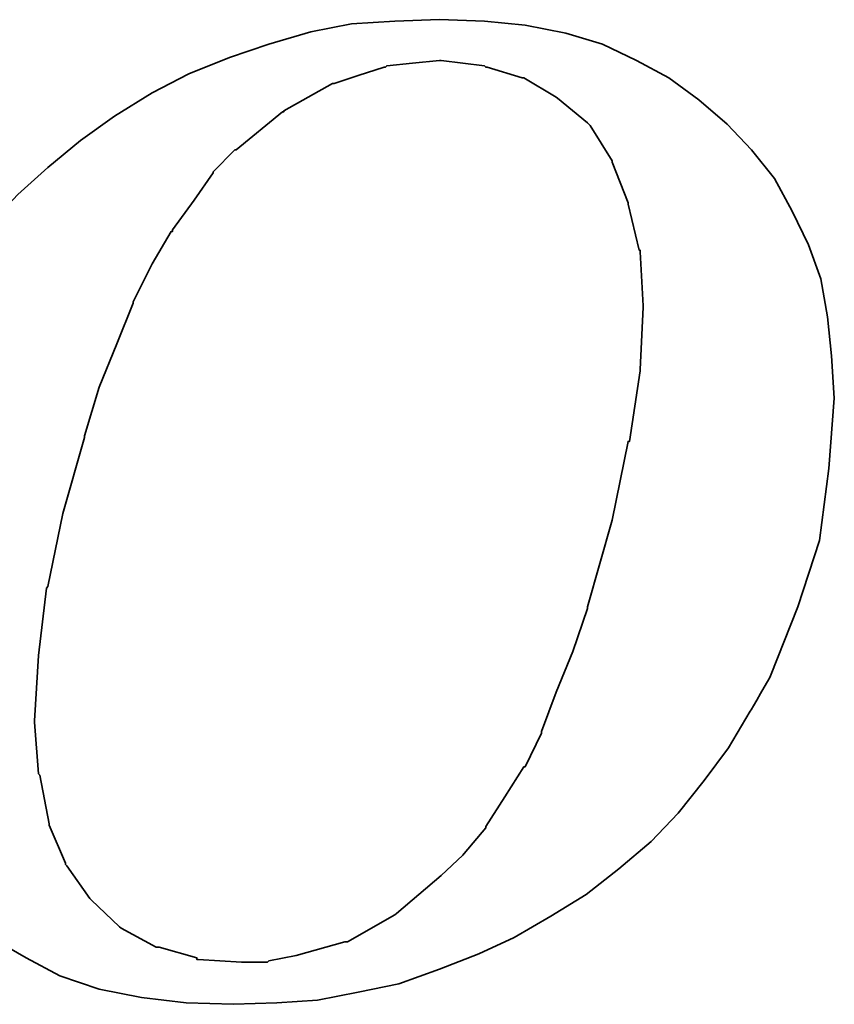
# Model space of a CAD drawing. Header units: millimetres. Extents: x -5 to 133, y 7 to 96.
# Tile 39 of 53: x 111.78 to 113.16, y 44.45 to 46.12. Entities that reach past the tile are written whole.
import ezdxf

# ---------------------------------------------------------------- set-up
doc = ezdxf.new("R2010")
doc.units = ezdxf.units.MM
doc.header["$LTSCALE"] = 0.1
doc.layers.get('0').update_dxf_attribs({"linetype": 'CONTINUOUS'})

msp = doc.modelspace()

# ---------------------------------------------------------------- linework, layer by layer
at = {"lineweight": 35}
for points, knots in [([(111.645, 44.6428), (111.645, 44.6428), (111.6863, 44.5991), (111.6863, 44.5991), (111.6863, 44.5991), (111.6863, 44.5991), (111.7369, 44.5576), (111.7369, 44.5576), (111.7369, 44.5576), (111.7369, 44.5576), (111.7921, 44.5257), (111.7921, 44.5257), (111.7921, 44.5257), (111.7921, 44.5257), (111.8497, 44.4954), (111.8497, 44.4954), (111.8497, 44.4954), (111.8497, 44.4954), (111.9164, 44.4724), (111.9164, 44.4724), (111.9164, 44.4724), (111.9164, 44.4724), (111.9879, 44.4585), (111.9879, 44.4585), (111.9879, 44.4585), (111.9879, 44.4585), (112.064, 44.4493), (112.064, 44.4493), (112.064, 44.4493), (112.064, 44.4493), (112.1444, 44.4469), (112.1444, 44.4469), (112.1444, 44.4469), (112.1444, 44.4469), (112.2183, 44.4493), (112.2183, 44.4493), (112.2183, 44.4493), (112.2183, 44.4493), (112.2872, 44.4541), (112.2872, 44.4541), (112.2872, 44.4541), (112.2872, 44.4541), (112.3563, 44.4678), (112.3563, 44.4678), (112.3563, 44.4678), (112.3563, 44.4678), (112.4255, 44.4815), (112.4255, 44.4815), (112.4255, 44.4815), (112.4255, 44.4815), (112.4946, 44.5069), (112.4946, 44.5069), (112.4946, 44.5069), (112.4946, 44.5069), (112.5613, 44.5324), (112.5613, 44.5324), (112.5613, 44.5324), (112.5613, 44.5324), (112.6213, 44.5602), (112.6213, 44.5602), (112.6213, 44.5602), (112.6213, 44.5602), (112.6837, 44.5967), (112.6837, 44.5967), (112.6837, 44.5967), (112.6837, 44.5967), (112.7437, 44.6337), (112.7437, 44.6337), (112.7437, 44.6337), (112.7437, 44.6337), (112.7989, 44.6773), (112.7989, 44.6773), (112.7989, 44.6773), (112.7989, 44.6773), (112.8539, 44.7234), (112.8539, 44.7234), (112.8539, 44.7234), (112.8539, 44.7234), (112.8999, 44.7717), (112.8999, 44.7717), (112.8999, 44.7717), (112.8999, 44.7717), (112.9439, 44.8271), (112.9439, 44.8271), (112.9439, 44.8271), (112.9439, 44.8271), (112.9851, 44.8823), (112.9851, 44.8823), (112.9851, 44.8823), (112.9851, 44.8823), (113.0221, 44.9447), (113.0221, 44.9447), (113.0221, 44.9447), (113.0221, 44.9447), (113.0567, 45.0047), (113.0567, 45.0047), (113.0567, 45.0047), (113.0567, 45.0047), (113.103, 45.1221), (113.103, 45.1221), (113.103, 45.1221), (113.103, 45.1221), (113.1397, 45.2346), (113.1397, 45.2346), (113.1397, 45.2346), (113.1397, 45.2346), (113.1555, 45.357), (113.1555, 45.357), (113.1555, 45.357), (113.1555, 45.357), (113.1649, 45.4765), (113.1649, 45.4765), (113.1649, 45.4765), (113.1649, 45.4765), (113.1601, 45.5481), (113.1601, 45.5481), (113.1601, 45.5481), (113.1601, 45.5481), (113.1534, 45.6148), (113.1534, 45.6148), (113.1534, 45.6148), (113.1534, 45.6148), (113.1421, 45.6791), (113.1421, 45.6791), (113.1421, 45.6791), (113.1421, 45.6791), (113.121, 45.7367), (113.121, 45.7367), (113.121, 45.7367), (113.121, 45.7367), (113.0934, 45.7943), (113.0934, 45.7943), (113.0934, 45.7943), (113.0934, 45.7943), (113.0634, 45.8497), (113.0634, 45.8497), (113.0634, 45.8497), (113.0634, 45.8497), (113.0245, 45.898), (113.0245, 45.898), (113.0245, 45.898), (113.0245, 45.898), (112.983, 45.9419), (112.983, 45.9419), (112.983, 45.9419), (112.983, 45.9419), (112.9347, 45.9834), (112.9347, 45.9834), (112.9347, 45.9834), (112.9347, 45.9834), (112.8839, 46.0204), (112.8839, 46.0204), (112.8839, 46.0204), (112.8839, 46.0204), (112.8287, 46.0501), (112.8287, 46.0501), (112.8287, 46.0501), (112.8287, 46.0501), (112.7711, 46.0777), (112.7711, 46.0777), (112.7711, 46.0777), (112.7711, 46.0777), (112.7091, 46.0962), (112.7091, 46.0962), (112.7091, 46.0962), (112.7091, 46.0962), (112.6398, 46.1101), (112.6398, 46.1101), (112.6398, 46.1101), (112.6398, 46.1101), (112.5707, 46.1169), (112.5707, 46.1169), (112.5707, 46.1169), (112.5707, 46.1169), (112.4946, 46.1193), (112.4946, 46.1193), (112.4946, 46.1193), (112.4946, 46.1193), (112.4185, 46.1169), (112.4185, 46.1169), (112.4185, 46.1169), (112.4185, 46.1169), (112.3451, 46.1121), (112.3451, 46.1121), (112.3451, 46.1121), (112.3451, 46.1121), (112.2757, 46.0986), (112.2757, 46.0986), (112.2757, 46.0986), (112.2757, 46.0986), (112.2044, 46.0777), (112.2044, 46.0777), (112.2044, 46.0777), (112.2044, 46.0777), (112.1377, 46.0549), (112.1377, 46.0549), (112.1377, 46.0549), (112.1377, 46.0549), (112.0688, 46.0271), (112.0688, 46.0271), (112.0688, 46.0271), (112.0688, 46.0271), (112.0064, 45.9949), (112.0064, 45.9949), (112.0064, 45.9949), (112.0064, 45.9949), (111.9421, 45.9556), (111.9421, 45.9556), (111.9421, 45.9556), (111.9421, 45.9556), (111.8845, 45.9143), (111.8845, 45.9143), (111.8845, 45.9143), (111.8845, 45.9143), (111.8291, 45.8682), (111.8291, 45.8682), (111.8291, 45.8682), (111.8291, 45.8682), (111.7784, 45.8221), (111.7784, 45.8221), (111.7784, 45.8221), (111.7784, 45.8221), (111.7323, 45.7737), (111.7323, 45.7737), (111.7323, 45.7737), (111.7323, 45.7737), (111.6887, 45.7185), (111.6887, 45.7185), (111.6887, 45.7185), (111.6887, 45.7185), (111.6493, 45.6678), (111.6493, 45.6678), (111.6493, 45.6678), (111.6493, 45.6678), (111.6171, 45.61), (111.6171, 45.61), (111.6171, 45.61), (111.6171, 45.61), (111.5898, 45.5529), (111.5898, 45.5529), (111.5898, 45.5529), (111.5898, 45.5529), (111.5389, 45.4329), (111.5389, 45.4329), (111.5389, 45.4329), (111.5389, 45.4329), (111.5043, 45.3198), (111.5043, 45.3198), (111.5043, 45.3198), (111.5043, 45.3198), (111.4861, 45.2097), (111.4861, 45.2097), (111.4861, 45.2097), (111.4861, 45.2097), (111.477, 45.1036), (111.477, 45.1036), (111.477, 45.1036), (111.477, 45.1036), (111.4813, 45.0393), (111.4813, 45.0393), (111.4813, 45.0393), (111.4813, 45.0393), (111.4885, 44.9769), (111.4885, 44.9769), (111.4885, 44.9769), (111.4885, 44.9769), (111.4904, 44.9769), (111.4904, 44.9769), (111.4904, 44.9769), (111.4904, 44.9769), (111.5, 44.9125), (111.5, 44.9125), (111.5, 44.9125), (111.5, 44.9125), (111.5207, 44.8547), (111.5207, 44.8547), (111.5207, 44.8547), (111.5207, 44.8547), (111.5437, 44.7995), (111.5437, 44.7995), (111.5437, 44.7995), (111.5437, 44.7995), (111.5711, 44.7441), (111.5711, 44.7441), (111.5711, 44.7441), (111.5711, 44.7441), (111.6056, 44.6937), (111.6056, 44.6937), (111.6056, 44.6937), (111.6056, 44.6937), (111.645, 44.6428), (111.645, 44.6428)], [0, 0, 0, 0, 0.013699, 0.013699, 0.013699, 0.013699, 0.027397, 0.027397, 0.027397, 0.027397, 0.041096, 0.041096, 0.041096, 0.041096, 0.054795, 0.054795, 0.054795, 0.054795, 0.068493, 0.068493, 0.068493, 0.068493, 0.082192, 0.082192, 0.082192, 0.082192, 0.09589, 0.09589, 0.09589, 0.09589, 0.109589, 0.109589, 0.109589, 0.109589, 0.123288, 0.123288, 0.123288, 0.123288, 0.136986, 0.136986, 0.136986, 0.136986, 0.150685, 0.150685, 0.150685, 0.150685, 0.164384, 0.164384, 0.164384, 0.164384, 0.178082, 0.178082, 0.178082, 0.178082, 0.191781, 0.191781, 0.191781, 0.191781, 0.205479, 0.205479, 0.205479, 0.205479, 0.219178, 0.219178, 0.219178, 0.219178, 0.232877, 0.232877, 0.232877, 0.232877, 0.246575, 0.246575, 0.246575, 0.246575, 0.260274, 0.260274, 0.260274, 0.260274, 0.273973, 0.273973, 0.273973, 0.273973, 0.287671, 0.287671, 0.287671, 0.287671, 0.30137, 0.30137, 0.30137, 0.30137, 0.315068, 0.315068, 0.315068, 0.315069, 0.328767, 0.328767, 0.328767, 0.328767, 0.342466, 0.342466, 0.342466, 0.342466, 0.356164, 0.356164, 0.356164, 0.356164, 0.369863, 0.369863, 0.369863, 0.369863, 0.383562, 0.383562, 0.383562, 0.383562, 0.39726, 0.39726, 0.39726, 0.39726, 0.410959, 0.410959, 0.410959, 0.410959, 0.424658, 0.424658, 0.424658, 0.424658, 0.438356, 0.438356, 0.438356, 0.438356, 0.452055, 0.452055, 0.452055, 0.452055, 0.465753, 0.465753, 0.465753, 0.465753, 0.479452, 0.479452, 0.479452, 0.479452, 0.493151, 0.493151, 0.493151, 0.493151, 0.506849, 0.506849, 0.506849, 0.506849, 0.520548, 0.520548, 0.520548, 0.520548, 0.534247, 0.534247, 0.534247, 0.534247, 0.547945, 0.547945, 0.547945, 0.547945, 0.561644, 0.561644, 0.561644, 0.561644, 0.575342, 0.575342, 0.575342, 0.575342, 0.589041, 0.589041, 0.589041, 0.589041, 0.60274, 0.60274, 0.60274, 0.60274, 0.616438, 0.616438, 0.616438, 0.616438, 0.630137, 0.630137, 0.630137, 0.630137, 0.643836, 0.643836, 0.643836, 0.643836, 0.657534, 0.657534, 0.657534, 0.657534, 0.671233, 0.671233, 0.671233, 0.671233, 0.684932, 0.684932, 0.684932, 0.684932, 0.69863, 0.69863, 0.69863, 0.69863, 0.712329, 0.712329, 0.712329, 0.712329, 0.726027, 0.726027, 0.726027, 0.726027, 0.739726, 0.739726, 0.739726, 0.739726, 0.753425, 0.753425, 0.753425, 0.753425, 0.767123, 0.767123, 0.767123, 0.767123, 0.780822, 0.780822, 0.780822, 0.780822, 0.794521, 0.794521, 0.794521, 0.794521, 0.808219, 0.808219, 0.808219, 0.808219, 0.821918, 0.821918, 0.821918, 0.821918, 0.835616, 0.835616, 0.835616, 0.835616, 0.849315, 0.849315, 0.849315, 0.849315, 0.863014, 0.863014, 0.863014, 0.863014, 0.876712, 0.876712, 0.876712, 0.876712, 0.890411, 0.890411, 0.890411, 0.890411, 0.90411, 0.90411, 0.90411, 0.90411, 0.917808, 0.917808, 0.917808, 0.917808, 0.931507, 0.931507, 0.931507, 0.931507, 0.945205, 0.945205, 0.945205, 0.945205, 0.958904, 0.958904, 0.958904, 0.958904, 0.972603, 0.972603, 0.972603, 0.972603, 0.986301, 0.986301, 0.986301, 0.986301, 1, 1, 1, 1]), ([(111.8912, 45.4122), (111.8912, 45.4122), (111.9164, 45.4953), (111.9164, 45.4953), (111.9164, 45.4953), (111.9164, 45.4953), (111.9464, 45.5689), (111.9464, 45.5689), (111.9464, 45.5689), (111.9464, 45.5689), (111.974, 45.6378), (111.974, 45.6378), (111.974, 45.6378), (111.974, 45.6378), (111.974, 45.6402), (111.974, 45.6402), (111.974, 45.6402), (111.974, 45.6402), (112.0064, 45.7045), (112.0064, 45.7045), (112.0064, 45.7045), (112.0064, 45.7045), (112.0386, 45.7597), (112.0386, 45.7597), (112.0386, 45.7597), (112.0386, 45.7597), (112.041, 45.7597), (112.041, 45.7597), (112.041, 45.7597), (112.041, 45.7597), (112.041, 45.7621), (112.041, 45.7621), (112.041, 45.7621), (112.041, 45.7621), (112.0777, 45.8128), (112.0777, 45.8128), (112.0777, 45.8128), (112.0777, 45.8128), (112.1101, 45.8591), (112.1101, 45.8591), (112.1101, 45.8591), (112.1101, 45.8591), (112.1101, 45.861), (112.1101, 45.861), (112.1101, 45.861), (112.1101, 45.861), (112.1468, 45.898), (112.1468, 45.898), (112.1468, 45.898), (112.1468, 45.898), (112.1492, 45.898), (112.1492, 45.898), (112.1492, 45.898), (112.1492, 45.898), (112.2277, 45.9628), (112.2277, 45.9628), (112.2277, 45.9628), (112.2277, 45.9628), (112.2301, 45.9628), (112.2301, 45.9628), (112.2301, 45.9628), (112.2301, 45.9628), (112.2301, 45.9647), (112.2301, 45.9647), (112.2301, 45.9647), (112.2301, 45.9647), (112.3127, 46.0108), (112.3127, 46.0108), (112.3127, 46.0108), (112.3127, 46.0108), (112.3153, 46.0108), (112.3153, 46.0108), (112.3153, 46.0108), (112.3153, 46.0108), (112.3563, 46.0247), (112.3563, 46.0247), (112.3563, 46.0247), (112.3563, 46.0247), (112.4005, 46.0386), (112.4005, 46.0386), (112.4005, 46.0386), (112.4005, 46.0386), (112.4024, 46.0386), (112.4024, 46.0386), (112.4024, 46.0386), (112.4024, 46.0386), (112.4048, 46.041), (112.4048, 46.041), (112.4048, 46.041), (112.4048, 46.041), (112.4485, 46.0453), (112.4485, 46.0453), (112.4485, 46.0453), (112.4485, 46.0453), (112.4946, 46.0501), (112.4946, 46.0501), (112.4946, 46.0501), (112.4946, 46.0501), (112.497, 46.0501), (112.497, 46.0501), (112.497, 46.0501), (112.497, 46.0501), (112.5707, 46.041), (112.5707, 46.041), (112.5707, 46.041), (112.5707, 46.041), (112.5728, 46.0386), (112.5728, 46.0386), (112.5728, 46.0386), (112.5728, 46.0386), (112.5752, 46.0386), (112.5752, 46.0386), (112.5752, 46.0386), (112.5752, 46.0386), (112.635, 46.0204), (112.635, 46.0204), (112.635, 46.0204), (112.635, 46.0204), (112.6374, 46.0204), (112.6374, 46.0204), (112.6374, 46.0204), (112.6374, 46.0204), (112.6926, 45.9877), (112.6926, 45.9877), (112.6926, 45.9877), (112.6926, 45.9877), (112.695, 45.9858), (112.695, 45.9858), (112.695, 45.9858), (112.695, 45.9858), (112.7456, 45.9441), (112.7456, 45.9441), (112.7456, 45.9441), (112.7456, 45.9441), (112.748, 45.9419), (112.748, 45.9419), (112.748, 45.9419), (112.748, 45.9419), (112.7504, 45.9395), (112.7504, 45.9395), (112.7504, 45.9395), (112.7504, 45.9395), (112.7874, 45.8795), (112.7874, 45.8795), (112.7874, 45.8795), (112.7874, 45.8795), (112.7874, 45.8773), (112.7874, 45.8773), (112.7874, 45.8773), (112.7874, 45.8773), (112.8147, 45.8082), (112.8147, 45.8082), (112.8147, 45.8082), (112.8147, 45.8082), (112.8147, 45.8058), (112.8147, 45.8058), (112.8147, 45.8058), (112.8147, 45.8058), (112.8335, 45.7278), (112.8335, 45.7278), (112.8335, 45.7278), (112.8335, 45.7278), (112.8354, 45.7278), (112.8354, 45.7278), (112.8354, 45.7278), (112.8354, 45.7278), (112.8354, 45.7252), (112.8354, 45.7252), (112.8354, 45.7252), (112.8354, 45.7252), (112.8402, 45.633), (112.8402, 45.633), (112.8402, 45.633), (112.8402, 45.633), (112.8402, 45.6309), (112.8402, 45.6309), (112.8402, 45.6309), (112.8402, 45.6309), (112.8354, 45.525), (112.8354, 45.525), (112.8354, 45.525), (112.8354, 45.525), (112.8354, 45.5226), (112.8354, 45.5226), (112.8354, 45.5226), (112.8354, 45.5226), (112.8171, 45.4031), (112.8171, 45.4031), (112.8171, 45.4031), (112.8171, 45.4031), (112.8147, 45.4031), (112.8147, 45.4031), (112.8147, 45.4031), (112.8147, 45.4031), (112.7874, 45.2692), (112.7874, 45.2692), (112.7874, 45.2692), (112.7874, 45.2692), (112.7456, 45.1221), (112.7456, 45.1221), (112.7456, 45.1221), (112.7456, 45.1221), (112.7456, 45.1194), (112.7456, 45.1194), (112.7456, 45.1194), (112.7456, 45.1194), (112.7207, 45.046), (112.7207, 45.046), (112.7207, 45.046), (112.7207, 45.046), (112.6926, 44.9769), (112.6926, 44.9769), (112.6926, 44.9769), (112.6926, 44.9769), (112.6674, 44.9101), (112.6674, 44.9101), (112.6674, 44.9101), (112.6674, 44.9101), (112.6674, 44.9077), (112.6674, 44.9077), (112.6674, 44.9077), (112.6674, 44.9077), (112.6398, 44.8501), (112.6398, 44.8501), (112.6398, 44.8501), (112.6398, 44.8501), (112.6374, 44.8501), (112.6374, 44.8501), (112.6374, 44.8501), (112.6374, 44.8501), (112.6055, 44.7995), (112.6055, 44.7995), (112.6055, 44.7995), (112.6055, 44.7995), (112.5728, 44.7489), (112.5728, 44.7489), (112.5728, 44.7489), (112.5728, 44.7489), (112.5728, 44.7465), (112.5728, 44.7465), (112.5728, 44.7465), (112.5728, 44.7465), (112.5363, 44.7028), (112.5363, 44.7028), (112.5363, 44.7028), (112.5363, 44.7028), (112.5339, 44.7004), (112.5339, 44.7004), (112.5339, 44.7004), (112.5339, 44.7004), (112.497, 44.6658), (112.497, 44.6658), (112.497, 44.6658), (112.497, 44.6658), (112.4211, 44.6013), (112.4211, 44.6013), (112.4211, 44.6013), (112.4211, 44.6013), (112.4185, 44.5991), (112.4185, 44.5991), (112.4185, 44.5991), (112.4185, 44.5991), (112.3381, 44.553), (112.3381, 44.553), (112.3381, 44.553), (112.3381, 44.553), (112.3357, 44.553), (112.3357, 44.553), (112.3357, 44.553), (112.3357, 44.553), (112.3335, 44.553), (112.3335, 44.553), (112.3335, 44.553), (112.3335, 44.553), (112.2507, 44.53), (112.2507, 44.53), (112.2507, 44.53), (112.2507, 44.53), (112.2044, 44.5206), (112.2044, 44.5206), (112.2044, 44.5206), (112.2044, 44.5206), (112.202, 44.5185), (112.202, 44.5185), (112.202, 44.5185), (112.202, 44.5185), (112.1999, 44.5185), (112.1999, 44.5185), (112.1999, 44.5185), (112.1999, 44.5185), (112.1583, 44.5185), (112.1583, 44.5185), (112.1583, 44.5185), (112.1583, 44.5185), (112.0847, 44.523), (112.0847, 44.523), (112.0847, 44.523), (112.0847, 44.523), (112.0823, 44.523), (112.0823, 44.523), (112.0823, 44.523), (112.0823, 44.523), (112.0823, 44.5257), (112.0823, 44.5257), (112.0823, 44.5257), (112.0823, 44.5257), (112.0179, 44.5439), (112.0179, 44.5439), (112.0179, 44.5439), (112.0179, 44.5439), (112.0155, 44.5439), (112.0155, 44.5439), (112.0155, 44.5439), (112.0155, 44.5439), (112.0131, 44.5439), (112.0131, 44.5439), (112.0131, 44.5439), (112.0131, 44.5439), (111.9534, 44.5761), (111.9534, 44.5761), (111.9534, 44.5761), (111.9534, 44.5761), (111.951, 44.5785), (111.951, 44.5785), (111.951, 44.5785), (111.951, 44.5785), (111.9027, 44.6245), (111.9027, 44.6245), (111.9027, 44.6245), (111.9027, 44.6245), (111.9003, 44.6269), (111.9003, 44.6269), (111.9003, 44.6269), (111.9003, 44.6269), (111.8615, 44.6821), (111.8615, 44.6821), (111.8615, 44.6821), (111.8615, 44.6821), (111.8591, 44.6845), (111.8591, 44.6845), (111.8591, 44.6845), (111.8591, 44.6845), (111.8591, 44.6865), (111.8591, 44.6865), (111.8591, 44.6865), (111.8591, 44.6865), (111.8312, 44.7513), (111.8312, 44.7513), (111.8312, 44.7513), (111.8312, 44.7513), (111.8312, 44.7537), (111.8312, 44.7537), (111.8312, 44.7537), (111.8312, 44.7537), (111.8154, 44.8362), (111.8154, 44.8362), (111.8154, 44.8362), (111.8154, 44.8362), (111.813, 44.8386), (111.813, 44.8386), (111.813, 44.8386), (111.813, 44.8386), (111.8063, 44.926), (111.8063, 44.926), (111.8063, 44.926), (111.8063, 44.926), (111.8063, 44.9284), (111.8063, 44.9284), (111.8063, 44.9284), (111.8063, 44.9284), (111.813, 45.0393), (111.813, 45.0393), (111.813, 45.0393), (111.813, 45.0393), (111.8267, 45.154), (111.8267, 45.154), (111.8267, 45.154), (111.8267, 45.154), (111.8291, 45.1564), (111.8291, 45.1564), (111.8291, 45.1564), (111.8291, 45.1564), (111.8545, 45.2807), (111.8545, 45.2807), (111.8545, 45.2807), (111.8545, 45.2807), (111.8912, 45.4098), (111.8912, 45.4098), (111.8912, 45.4098), (111.8912, 45.4098), (111.8912, 45.4122), (111.8912, 45.4122)], [0, 0, 0, 0, 0.010204, 0.010204, 0.010204, 0.010204, 0.020408, 0.020408, 0.020408, 0.020408, 0.030612, 0.030612, 0.030612, 0.030612, 0.040816, 0.040816, 0.040816, 0.040816, 0.05102, 0.05102, 0.05102, 0.05102, 0.061224, 0.061224, 0.061224, 0.061224, 0.071429, 0.071429, 0.071429, 0.071429, 0.081633, 0.081633, 0.081633, 0.081633, 0.091837, 0.091837, 0.091837, 0.091837, 0.102041, 0.102041, 0.102041, 0.102041, 0.112245, 0.112245, 0.112245, 0.112245, 0.122449, 0.122449, 0.122449, 0.122449, 0.132653, 0.132653, 0.132653, 0.132653, 0.142857, 0.142857, 0.142857, 0.142857, 0.153061, 0.153061, 0.153061, 0.153061, 0.163265, 0.163265, 0.163265, 0.163265, 0.173469, 0.173469, 0.173469, 0.173469, 0.183673, 0.183673, 0.183673, 0.183673, 0.193878, 0.193878, 0.193878, 0.193878, 0.204082, 0.204082, 0.204082, 0.204082, 0.214286, 0.214286, 0.214286, 0.214286, 0.22449, 0.22449, 0.22449, 0.22449, 0.234694, 0.234694, 0.234694, 0.234694, 0.244898, 0.244898, 0.244898, 0.244898, 0.255102, 0.255102, 0.255102, 0.255102, 0.265306, 0.265306, 0.265306, 0.265306, 0.27551, 0.27551, 0.27551, 0.27551, 0.285714, 0.285714, 0.285714, 0.285714, 0.295918, 0.295918, 0.295918, 0.295918, 0.306122, 0.306122, 0.306122, 0.306122, 0.316327, 0.316327, 0.316327, 0.316327, 0.326531, 0.326531, 0.326531, 0.326531, 0.336735, 0.336735, 0.336735, 0.336735, 0.346939, 0.346939, 0.346939, 0.346939, 0.357143, 0.357143, 0.357143, 0.357143, 0.367347, 0.367347, 0.367347, 0.367347, 0.377551, 0.377551, 0.377551, 0.377551, 0.387755, 0.387755, 0.387755, 0.387755, 0.397959, 0.397959, 0.397959, 0.397959, 0.408163, 0.408163, 0.408163, 0.408163, 0.418367, 0.418367, 0.418367, 0.418367, 0.428571, 0.428571, 0.428571, 0.428571, 0.438776, 0.438776, 0.438776, 0.438776, 0.44898, 0.44898, 0.44898, 0.44898, 0.459184, 0.459184, 0.459184, 0.459184, 0.469388, 0.469388, 0.469388, 0.469388, 0.479592, 0.479592, 0.479592, 0.479592, 0.489796, 0.489796, 0.489796, 0.489796, 0.5, 0.5, 0.5, 0.5, 0.510204, 0.510204, 0.510204, 0.510204, 0.520408, 0.520408, 0.520408, 0.520408, 0.530612, 0.530612, 0.530612, 0.530612, 0.540816, 0.540816, 0.540816, 0.540816, 0.55102, 0.55102, 0.55102, 0.55102, 0.561224, 0.561224, 0.561224, 0.561224, 0.571429, 0.571429, 0.571429, 0.571429, 0.581633, 0.581633, 0.581633, 0.581633, 0.591837, 0.591837, 0.591837, 0.591837, 0.602041, 0.602041, 0.602041, 0.602041, 0.612245, 0.612245, 0.612245, 0.612245, 0.622449, 0.622449, 0.622449, 0.622449, 0.632653, 0.632653, 0.632653, 0.632653, 0.642857, 0.642857, 0.642857, 0.642857, 0.653061, 0.653061, 0.653061, 0.653061, 0.663265, 0.663265, 0.663265, 0.663265, 0.673469, 0.673469, 0.673469, 0.673469, 0.683673, 0.683673, 0.683673, 0.683673, 0.693878, 0.693878, 0.693878, 0.693878, 0.704082, 0.704082, 0.704082, 0.704082, 0.714286, 0.714286, 0.714286, 0.714286, 0.72449, 0.72449, 0.72449, 0.72449, 0.734694, 0.734694, 0.734694, 0.734694, 0.744898, 0.744898, 0.744898, 0.744898, 0.755102, 0.755102, 0.755102, 0.755102, 0.765306, 0.765306, 0.765306, 0.765306, 0.77551, 0.77551, 0.77551, 0.77551, 0.785714, 0.785714, 0.785714, 0.785714, 0.795918, 0.795918, 0.795918, 0.795918, 0.806122, 0.806122, 0.806122, 0.806122, 0.816327, 0.816327, 0.816327, 0.816327, 0.826531, 0.826531, 0.826531, 0.826531, 0.836735, 0.836735, 0.836735, 0.836735, 0.846939, 0.846939, 0.846939, 0.846939, 0.857143, 0.857143, 0.857143, 0.857143, 0.867347, 0.867347, 0.867347, 0.867347, 0.877551, 0.877551, 0.877551, 0.877551, 0.887755, 0.887755, 0.887755, 0.887755, 0.897959, 0.897959, 0.897959, 0.897959, 0.908163, 0.908163, 0.908163, 0.908163, 0.918367, 0.918367, 0.918367, 0.918367, 0.928571, 0.928571, 0.928571, 0.928571, 0.938776, 0.938776, 0.938776, 0.938776, 0.94898, 0.94898, 0.94898, 0.94898, 0.959184, 0.959184, 0.959184, 0.959184, 0.969388, 0.969388, 0.969388, 0.969388, 0.979592, 0.979592, 0.979592, 0.979592, 0.989796, 0.989796, 0.989796, 0.989796, 1, 1, 1, 1])]:
    msp.add_open_spline(points, degree=3, knots=knots, dxfattribs=at)

doc.saveas('drawing.dxf')
